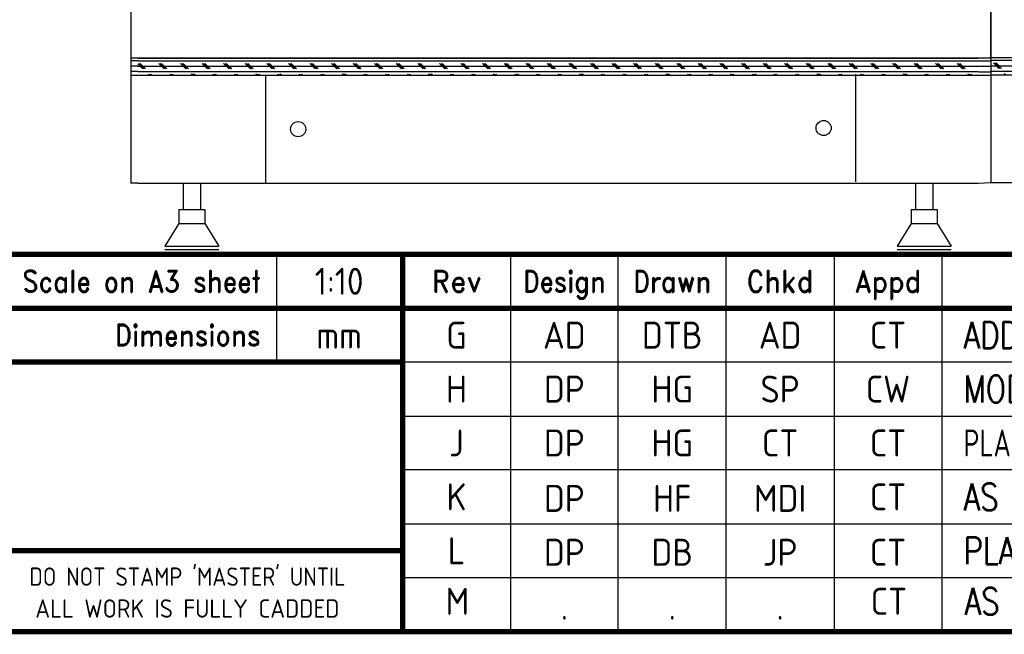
# Model space of a CAD drawing. Extents: x 0 to 4084, y 0 to 2754.
# Tile 2 of 34: x 772 to 1685, y 2 to 573. Entities that reach past the tile are written whole.
import ezdxf
from ezdxf.enums import TextEntityAlignment as Align

# ---------------------------------------------------------------- set-up
doc = ezdxf.new("R2010")
doc.units = 0
doc.header["$LTSCALE"] = 5
doc.header["$MEASUREMENT"] = 0
doc.layers.get('0').update_dxf_attribs({"color": 41, "linetype": 'CONTINUOUS'})
for name, color, linetype in [('00-DRG_FRAME', 12, 'CONTINUOUS'), ('01-DRAW', 7, 'CONTINUOUS'), ('03-DIM', 3, 'CONTINUOUS'), ('OUTLINE', 7, 'CONTINUOUS')]:
    doc.layers.add(name, color=color, linetype=linetype)
doc.styles.add('ISO', font='iso.shx')
doc.styles.add('ROMAND', font='ROMAND')
doc.styles.add('ROMANS', font='romans.shx', dxfattribs={"width": 0.8})

# ---------------------------------------------------------------- blocks, each defined once
blk = doc.blocks.new('A3-REV')
at = {"style": 'ISO'}
for tag, p in [('A', (117.7, 26.75)), ('DES', (127.7, 26.75)), ('DRN', (137.7, 26.75)), ('CHKD', (147.7, 26.75)), ('APPD', (157.7, 26.75)), ('DATE', (258, 26.75))]:
    blk.add_attdef(tag, text='', height=2.5, dxfattribs=at).set_placement(p, align=Align.CENTER)
blk.add_attdef('DESCRIPTION', (164.7, 26.75), '', height=2.5, dxfattribs=at)
blk = doc.blocks.new('A3-CONTRACT')
at = {"style": 'ISO'}
for tag, height, p in [('SCALE', 2.5, (130.45, 31.75)), ('DESIGNED', 2.5, (292, 31.75)), ('DIMS', 2.5, (130.45, 26.75)), ('DRAWN', 2.5, (292, 26.75)), ('CHECKED', 2.5, (292, 21.75)), ('APPD', 2.5, (292, 16.75)), ('DATE', 2.5, (292, 11.75)), ('CONTRACT', 5, (342, 3)), ('CAD-REF', 2.5, (282, 1.75))]:
    blk.add_attdef(tag, text='', height=height, dxfattribs=at).set_placement(p, align=Align.CENTER)
for tag, p in [('TITLE_2', (303.75, 16.75)), ('TITLE_3', (303.5, 11.75))]:
    blk.add_attdef(tag, p, '', height=2.5, dxfattribs=at)
blk = doc.blocks.new('*X27')
at = {"layer": '03-DIM'}
for p, q in [((1672.31, 535), (2870.31, 535)), ((1672.31, 530), (2870.31, 530)), ((1679.81, 527.5), (1674.81, 532.5)), ((1681.06, 527.5), (1676.06, 532.5)), ((1682.31, 527.5), (1677.31, 532.5)), ((1672.31, 525), (2870.31, 525)), ((1685.81, 521.5), (1684.81, 522.5))]:
    blk.add_line(p, q, dxfattribs=at)
blk = doc.blocks.new('*X28')
at = {"layer": '03-DIM'}
for p, q in [((881.54, 534.58), (1660.54, 534.58)), ((886.15, 527.08), (881.54, 531.69)), ((881.54, 529.58), (1660.54, 529.58)), ((887.4, 527.08), (882.4, 532.08)), ((888.65, 527.08), (883.65, 532.08)), ((896.15, 537.08), (896.15, 537.08)), ((897.4, 537.08), (897.4, 537.08)), ((898.65, 537.08), (898.65, 537.08)), ((906.15, 527.08), (901.15, 532.08)), ((907.4, 527.08), (902.4, 532.08)), ((908.65, 527.08), (903.65, 532.08)), ((916.15, 537.08), (916.15, 537.08)), ((917.4, 537.08), (917.4, 537.08)), ((918.65, 537.08), (918.65, 537.08)), ((926.15, 527.08), (921.15, 532.08)), ((927.4, 527.08), (922.4, 532.08)), ((928.65, 527.08), (923.65, 532.08)), ((936.15, 537.08), (936.15, 537.08)), ((937.4, 537.08), (937.4, 537.08)), ((938.65, 537.08), (938.65, 537.08)), ((946.15, 527.08), (941.15, 532.08)), ((947.4, 527.08), (942.4, 532.08)), ((948.65, 527.08), (943.65, 532.08)), ((956.15, 537.08), (956.15, 537.08)), ((957.4, 537.08), (957.4, 537.08)), ((958.65, 537.08), (958.65, 537.08)), ((966.15, 527.08), (961.15, 532.08)), ((967.4, 527.08), (962.4, 532.08)), ((968.65, 527.08), (963.65, 532.08)), ((976.15, 537.08), (976.15, 537.08)), ((977.4, 537.08), (977.4, 537.08)), ((978.65, 537.08), (978.65, 537.08)), ((986.15, 527.08), (981.15, 532.08)), ((987.4, 527.08), (982.4, 532.08)), ((988.65, 527.08), (983.65, 532.08)), ((996.15, 537.08), (996.15, 537.08)), ((997.4, 537.08), (997.4, 537.08)), ((998.65, 537.08), (998.65, 537.08)), ((1006.15, 527.08), (1001.15, 532.08)), ((1007.4, 527.08), (1002.4, 532.08)), ((1008.65, 527.08), (1003.65, 532.08)), ((1016.15, 537.08), (1016.15, 537.08)), ((1017.4, 537.08), (1017.4, 537.08)), ((1018.65, 537.08), (1018.65, 537.08)), ((1026.15, 527.08), (1021.15, 532.08)), ((1027.4, 527.08), (1022.4, 532.08)), ((1028.65, 527.08), (1023.65, 532.08)), ((1036.15, 537.08), (1036.15, 537.08)), ((1037.4, 537.08), (1037.4, 537.08)), ((1038.65, 537.08), (1038.65, 537.08)), ((1046.15, 527.08), (1041.15, 532.08)), ((1047.4, 527.08), (1042.4, 532.08)), ((1048.65, 527.08), (1043.65, 532.08)), ((1056.15, 537.08), (1056.15, 537.08)), ((1057.4, 537.08), (1057.4, 537.08)), ((1058.65, 537.08), (1058.65, 537.08)), ((1066.15, 527.08), (1061.15, 532.08)), ((1067.4, 527.08), (1062.4, 532.08)), ((1068.65, 527.08), (1063.65, 532.08)), ((1076.15, 537.08), (1076.15, 537.08)), ((1077.4, 537.08), (1077.4, 537.08)), ((1078.65, 537.08), (1078.65, 537.08)), ((1086.15, 527.08), (1081.15, 532.08)), ((1087.4, 527.08), (1082.4, 532.08)), ((1088.65, 527.08), (1083.65, 532.08)), ((1096.15, 537.08), (1096.15, 537.08)), ((1097.4, 537.08), (1097.4, 537.08)), ((1098.65, 537.08), (1098.65, 537.08)), ((1106.15, 527.08), (1101.15, 532.08)), ((1107.4, 527.08), (1102.4, 532.08)), ((1108.65, 527.08), (1103.65, 532.08)), ((1116.15, 537.08), (1116.15, 537.08)), ((1117.4, 537.08), (1117.4, 537.08)), ((1118.65, 537.08), (1118.65, 537.08)), ((1126.15, 527.08), (1121.15, 532.08)), ((1127.4, 527.08), (1122.4, 532.08)), ((1128.65, 527.08), (1123.65, 532.08)), ((1136.15, 537.08), (1136.15, 537.08)), ((1137.4, 537.08), (1137.4, 537.08)), ((1138.65, 537.08), (1138.65, 537.08)), ((1146.15, 527.08), (1141.15, 532.08)), ((1147.4, 527.08), (1142.4, 532.08)), ((1148.65, 527.08), (1143.65, 532.08)), ((1156.15, 537.08), (1156.15, 537.08)), ((1157.4, 537.08), (1157.4, 537.08)), ((1158.65, 537.08), (1158.65, 537.08)), ((1166.15, 527.08), (1161.15, 532.08)), ((1167.4, 527.08), (1162.4, 532.08)), ((1168.65, 527.08), (1163.65, 532.08)), ((1176.15, 537.08), (1176.15, 537.08)), ((1177.4, 537.08), (1177.4, 537.08)), ((1178.65, 537.08), (1178.65, 537.08)), ((1186.15, 527.08), (1181.15, 532.08)), ((1187.4, 527.08), (1182.4, 532.08)), ((1188.65, 527.08), (1183.65, 532.08)), ((1196.15, 537.08), (1196.15, 537.08)), ((1197.4, 537.08), (1197.4, 537.08)), ((1198.65, 537.08), (1198.65, 537.08)), ((1206.15, 527.08), (1201.15, 532.08)), ((1207.4, 527.08), (1202.4, 532.08)), ((1208.65, 527.08), (1203.65, 532.08)), ((1216.15, 537.08), (1216.15, 537.08)), ((1217.4, 537.08), (1217.4, 537.08)), ((1218.65, 537.08), (1218.65, 537.08)), ((1226.15, 527.08), (1221.15, 532.08)), ((1227.4, 527.08), (1222.4, 532.08)), ((1228.65, 527.08), (1223.65, 532.08)), ((1236.15, 537.08), (1236.15, 537.08)), ((1237.4, 537.08), (1237.4, 537.08)), ((1238.65, 537.08), (1238.65, 537.08)), ((1246.15, 527.08), (1241.15, 532.08)), ((1247.4, 527.08), (1242.4, 532.08)), ((1248.65, 527.08), (1243.65, 532.08)), ((1256.15, 537.08), (1256.15, 537.08)), ((1257.4, 537.08), (1257.4, 537.08)), ((1258.65, 537.08), (1258.65, 537.08)), ((1266.15, 527.08), (1261.15, 532.08)), ((1267.4, 527.08), (1262.4, 532.08)), ((1268.65, 527.08), (1263.65, 532.08)), ((1276.15, 537.08), (1276.15, 537.08)), ((1277.4, 537.08), (1277.4, 537.08)), ((1278.65, 537.08), (1278.65, 537.08)), ((1286.15, 527.08), (1281.15, 532.08)), ((1287.4, 527.08), (1282.4, 532.08)), ((1288.65, 527.08), (1283.65, 532.08)), ((1296.15, 537.08), (1296.15, 537.08)), ((1297.4, 537.08), (1297.4, 537.08)), ((1298.65, 537.08), (1298.65, 537.08)), ((1306.15, 527.08), (1301.15, 532.08)), ((1307.4, 527.08), (1302.4, 532.08)), ((1308.65, 527.08), (1303.65, 532.08)), ((1316.15, 537.08), (1316.15, 537.08)), ((1317.4, 537.08), (1317.4, 537.08)), ((1318.65, 537.08), (1318.65, 537.08)), ((1326.15, 527.08), (1321.15, 532.08)), ((1327.4, 527.08), (1322.4, 532.08)), ((1328.65, 527.08), (1323.65, 532.08)), ((1336.15, 537.08), (1336.15, 537.08)), ((1337.4, 537.08), (1337.4, 537.08)), ((1338.65, 537.08), (1338.65, 537.08)), ((1346.15, 527.08), (1341.15, 532.08)), ((1347.4, 527.08), (1342.4, 532.08)), ((1348.65, 527.08), (1343.65, 532.08)), ((1356.15, 537.08), (1356.15, 537.08)), ((1357.4, 537.08), (1357.4, 537.08)), ((1358.65, 537.08), (1358.65, 537.08)), ((1366.15, 527.08), (1361.15, 532.08)), ((1367.4, 527.08), (1362.4, 532.08)), ((1368.65, 527.08), (1363.65, 532.08)), ((1376.15, 537.08), (1376.15, 537.08)), ((1377.4, 537.08), (1377.4, 537.08)), ((1378.65, 537.08), (1378.65, 537.08)), ((1386.15, 527.08), (1381.15, 532.08)), ((1387.4, 527.08), (1382.4, 532.08)), ((1388.65, 527.08), (1383.65, 532.08)), ((1396.15, 537.08), (1396.15, 537.08)), ((1397.4, 537.08), (1397.4, 537.08)), ((1398.65, 537.08), (1398.65, 537.08)), ((1406.15, 527.08), (1401.15, 532.08)), ((1407.4, 527.08), (1402.4, 532.08)), ((1408.65, 527.08), (1403.65, 532.08)), ((1416.15, 537.08), (1416.15, 537.08)), ((1417.4, 537.08), (1417.4, 537.08)), ((1418.65, 537.08), (1418.65, 537.08)), ((1426.15, 527.08), (1421.15, 532.08)), ((1427.4, 527.08), (1422.4, 532.08)), ((1428.65, 527.08), (1423.65, 532.08)), ((1436.15, 537.08), (1436.15, 537.08)), ((1437.4, 537.08), (1437.4, 537.08)), ((1438.65, 537.08), (1438.65, 537.08)), ((1446.15, 527.08), (1441.15, 532.08)), ((1447.4, 527.08), (1442.4, 532.08)), ((1448.65, 527.08), (1443.65, 532.08)), ((1456.15, 537.08), (1456.15, 537.08)), ((1457.4, 537.08), (1457.4, 537.08)), ((1458.65, 537.08), (1458.65, 537.08)), ((1466.15, 527.08), (1461.15, 532.08)), ((1467.4, 527.08), (1462.4, 532.08)), ((1468.65, 527.08), (1463.65, 532.08)), ((1476.15, 537.08), (1476.15, 537.08)), ((1477.4, 537.08), (1477.4, 537.08)), ((1478.65, 537.08), (1478.65, 537.08)), ((1486.15, 527.08), (1481.15, 532.08)), ((1487.4, 527.08), (1482.4, 532.08)), ((1488.65, 527.08), (1483.65, 532.08)), ((1496.15, 537.08), (1496.15, 537.08)), ((1497.4, 537.08), (1497.4, 537.08)), ((1498.65, 537.08), (1498.65, 537.08)), ((1506.15, 527.08), (1501.15, 532.08)), ((1507.4, 527.08), (1502.4, 532.08)), ((1508.65, 527.08), (1503.65, 532.08)), ((1516.15, 537.08), (1516.15, 537.08)), ((1517.4, 537.08), (1517.4, 537.08)), ((1518.65, 537.08), (1518.65, 537.08)), ((1526.15, 527.08), (1521.15, 532.08)), ((1527.4, 527.08), (1522.4, 532.08)), ((1528.65, 527.08), (1523.65, 532.08)), ((1536.15, 537.08), (1536.15, 537.08)), ((1537.4, 537.08), (1537.4, 537.08)), ((1538.65, 537.08), (1538.65, 537.08)), ((1546.15, 527.08), (1541.15, 532.08)), ((1547.4, 527.08), (1542.4, 532.08)), ((1548.65, 527.08), (1543.65, 532.08)), ((1556.15, 537.08), (1556.15, 537.08)), ((1557.4, 537.08), (1557.4, 537.08)), ((1558.65, 537.08), (1558.65, 537.08)), ((1566.15, 527.08), (1561.15, 532.08)), ((1567.4, 527.08), (1562.4, 532.08)), ((1568.65, 527.08), (1563.65, 532.08)), ((1576.15, 537.08), (1576.15, 537.08)), ((1577.4, 537.08), (1577.4, 537.08)), ((1578.65, 537.08), (1578.65, 537.08)), ((1586.15, 527.08), (1581.15, 532.08)), ((1587.4, 527.08), (1582.4, 532.08)), ((1588.65, 527.08), (1583.65, 532.08)), ((1596.15, 537.08), (1596.15, 537.08)), ((1597.4, 537.08), (1597.4, 537.08)), ((1598.65, 537.08), (1598.65, 537.08)), ((1606.15, 527.08), (1601.15, 532.08)), ((1607.4, 527.08), (1602.4, 532.08)), ((1608.65, 527.08), (1603.65, 532.08)), ((1616.15, 537.08), (1616.15, 537.08)), ((1617.4, 537.08), (1617.4, 537.08)), ((1618.65, 537.08), (1618.65, 537.08)), ((1626.15, 527.08), (1621.15, 532.08)), ((1627.4, 527.08), (1622.4, 532.08)), ((1628.65, 527.08), (1623.65, 532.08)), ((1636.15, 537.08), (1636.15, 537.08)), ((1637.4, 537.08), (1637.4, 537.08)), ((1638.65, 537.08), (1638.65, 537.08)), ((1646.15, 527.08), (1641.15, 532.08)), ((1647.4, 527.08), (1642.4, 532.08)), ((1648.65, 527.08), (1643.65, 532.08)), ((1656.15, 537.08), (1656.15, 537.08)), ((1657.4, 537.08), (1657.4, 537.08)), ((1658.65, 537.08), (1658.65, 537.08)), ((881.54, 524.58), (1660.54, 524.58)), ((892.15, 521.08), (891.15, 522.08)), ((893.4, 521.08), (892.4, 522.08)), ((894.65, 521.08), (893.65, 522.08)), ((912.15, 521.08), (911.15, 522.08)), ((913.4, 521.08), (912.4, 522.08)), ((914.65, 521.08), (913.65, 522.08)), ((932.15, 521.08), (931.15, 522.08)), ((933.4, 521.08), (932.4, 522.08)), ((934.65, 521.08), (933.65, 522.08)), ((952.15, 521.08), (951.15, 522.08)), ((953.4, 521.08), (952.4, 522.08)), ((954.65, 521.08), (953.65, 522.08)), ((972.15, 521.08), (971.15, 522.08)), ((973.4, 521.08), (972.4, 522.08)), ((974.65, 521.08), (973.65, 522.08)), ((992.15, 521.08), (991.15, 522.08)), ((993.4, 521.08), (992.4, 522.08)), ((994.65, 521.08), (993.65, 522.08)), ((1012.15, 521.08), (1011.15, 522.08)), ((1013.4, 521.08), (1012.4, 522.08)), ((1014.65, 521.08), (1013.65, 522.08)), ((1032.15, 521.08), (1031.15, 522.08)), ((1033.4, 521.08), (1032.4, 522.08)), ((1034.65, 521.08), (1033.65, 522.08)), ((1052.15, 521.08), (1051.15, 522.08)), ((1053.4, 521.08), (1052.4, 522.08)), ((1054.65, 521.08), (1053.65, 522.08)), ((1072.15, 521.08), (1071.15, 522.08)), ((1073.4, 521.08), (1072.4, 522.08)), ((1074.65, 521.08), (1073.65, 522.08)), ((1092.15, 521.08), (1091.15, 522.08)), ((1093.4, 521.08), (1092.4, 522.08)), ((1094.65, 521.08), (1093.65, 522.08)), ((1112.15, 521.08), (1111.15, 522.08)), ((1113.4, 521.08), (1112.4, 522.08)), ((1114.65, 521.08), (1113.65, 522.08)), ((1132.15, 521.08), (1131.15, 522.08)), ((1133.4, 521.08), (1132.4, 522.08)), ((1134.65, 521.08), (1133.65, 522.08)), ((1152.15, 521.08), (1151.15, 522.08)), ((1153.4, 521.08), (1152.4, 522.08)), ((1154.65, 521.08), (1153.65, 522.08)), ((1172.15, 521.08), (1171.15, 522.08)), ((1173.4, 521.08), (1172.4, 522.08)), ((1174.65, 521.08), (1173.65, 522.08)), ((1192.15, 521.08), (1191.15, 522.08)), ((1193.4, 521.08), (1192.4, 522.08)), ((1194.65, 521.08), (1193.65, 522.08)), ((1212.15, 521.08), (1211.15, 522.08)), ((1213.4, 521.08), (1212.4, 522.08)), ((1214.65, 521.08), (1213.65, 522.08)), ((1232.15, 521.08), (1231.15, 522.08)), ((1233.4, 521.08), (1232.4, 522.08)), ((1234.65, 521.08), (1233.65, 522.08)), ((1252.15, 521.08), (1251.15, 522.08)), ((1253.4, 521.08), (1252.4, 522.08)), ((1254.65, 521.08), (1253.65, 522.08)), ((1272.15, 521.08), (1271.15, 522.08)), ((1273.4, 521.08), (1272.4, 522.08)), ((1274.65, 521.08), (1273.65, 522.08)), ((1292.15, 521.08), (1291.15, 522.08)), ((1293.4, 521.08), (1292.4, 522.08)), ((1294.65, 521.08), (1293.65, 522.08)), ((1312.15, 521.08), (1311.15, 522.08)), ((1313.4, 521.08), (1312.4, 522.08)), ((1314.65, 521.08), (1313.65, 522.08)), ((1332.15, 521.08), (1331.15, 522.08)), ((1333.4, 521.08), (1332.4, 522.08)), ((1334.65, 521.08), (1333.65, 522.08)), ((1352.15, 521.08), (1351.15, 522.08)), ((1353.4, 521.08), (1352.4, 522.08)), ((1354.65, 521.08), (1353.65, 522.08)), ((1372.15, 521.08), (1371.15, 522.08)), ((1373.4, 521.08), (1372.4, 522.08)), ((1374.65, 521.08), (1373.65, 522.08)), ((1392.15, 521.08), (1391.15, 522.08)), ((1393.4, 521.08), (1392.4, 522.08)), ((1394.65, 521.08), (1393.65, 522.08)), ((1412.15, 521.08), (1411.15, 522.08)), ((1413.4, 521.08), (1412.4, 522.08)), ((1414.65, 521.08), (1413.65, 522.08)), ((1432.15, 521.08), (1431.15, 522.08)), ((1433.4, 521.08), (1432.4, 522.08)), ((1434.65, 521.08), (1433.65, 522.08)), ((1452.15, 521.08), (1451.15, 522.08)), ((1453.4, 521.08), (1452.4, 522.08)), ((1454.65, 521.08), (1453.65, 522.08)), ((1472.15, 521.08), (1471.15, 522.08)), ((1473.4, 521.08), (1472.4, 522.08)), ((1474.65, 521.08), (1473.65, 522.08)), ((1492.15, 521.08), (1491.15, 522.08)), ((1493.4, 521.08), (1492.4, 522.08)), ((1494.65, 521.08), (1493.65, 522.08)), ((1512.15, 521.08), (1511.15, 522.08)), ((1513.4, 521.08), (1512.4, 522.08)), ((1514.65, 521.08), (1513.65, 522.08)), ((1532.15, 521.08), (1531.15, 522.08)), ((1533.4, 521.08), (1532.4, 522.08)), ((1534.65, 521.08), (1533.65, 522.08)), ((1552.15, 521.08), (1551.15, 522.08)), ((1553.4, 521.08), (1552.4, 522.08)), ((1554.65, 521.08), (1553.65, 522.08)), ((1572.15, 521.08), (1571.15, 522.08)), ((1573.4, 521.08), (1572.4, 522.08)), ((1574.65, 521.08), (1573.65, 522.08)), ((1592.15, 521.08), (1591.15, 522.08)), ((1593.4, 521.08), (1592.4, 522.08)), ((1594.65, 521.08), (1593.65, 522.08)), ((1612.15, 521.08), (1611.15, 522.08)), ((1613.4, 521.08), (1612.4, 522.08)), ((1614.65, 521.08), (1613.65, 522.08)), ((1632.15, 521.08), (1631.15, 522.08)), ((1633.4, 521.08), (1632.4, 522.08)), ((1634.65, 521.08), (1633.65, 522.08)), ((1652.15, 521.08), (1651.15, 522.08)), ((1653.4, 521.08), (1652.4, 522.08)), ((1654.65, 521.08), (1653.65, 522.08))]:
    blk.add_line(p, q, dxfattribs=at)

msp = doc.modelspace()

# ---------------------------------------------------------------- linework, layer by layer
at = {"layer": '00-DRG_FRAME'}
for p, q in [((1010.12, 355), (1010.12, 255)), ((1227, 355), (1227, 5)), ((1327, 5), (1327, 355)), ((1427, 5), (1427, 355)), ((1527, 355), (1527, 5)), ((1627, 355), (1627, 5)), ((3020, 255), (1127, 255)), ((1127, 205), (3020, 205)), ((3020, 155), (1127, 155)), ((1127, 105), (2650, 105)), ((3020, 55), (1127, 55))]:
    msp.add_line(p, q, dxfattribs=at)
at = {"layer": '00-DRG_FRAME', "const_width": 5}
msp.add_lwpolyline([(145, 5), (4045, 5), (4045, 2715), (145, 2715)], close=True, dxfattribs=at)
for points in [[(4045, 355), (145, 355)], [(1127, 5), (1127, 355)], [(2650, 305), (725, 305)], [(1127, 255), (725, 255)], [(1127, 80), (725, 80)]]:
    msp.add_lwpolyline(points, dxfattribs=at)
at = {"layer": '01-DRAW'}
for p, q in [((875.22, 2540.58), (875.22, 421.08)), ((1672.31, 2541.69), (1672.31, 438.19)), ((1672.31, 2541), (1672.31, 421.5)), ((875.22, 537.43), (875.22, 421.08)), ((881.54, 537.08), (1660.54, 537.08)), ((1672.31, 537.5), (2870.31, 537.5)), ((875.22, 521.08), (1672.31, 521.08)), ((1000.22, 421.08), (1000.22, 521.08)), ((1547.31, 422.19), (1547.31, 522.19)), ((1672.31, 521.5), (2870.31, 521.5)), ((881.54, 421.08), (875.22, 421.08)), ((881.54, 421.08), (1660.54, 421.08)), ((923.65, 421.08), (923.65, 396.58)), ((939.65, 421.08), (939.65, 396.58)), ((1602.54, 421.08), (1602.54, 396.58)), ((1618.54, 421.08), (1618.54, 396.58)), ((1660.54, 421.08), (1672.31, 421.5)), ((1672.31, 421.5), (2870.31, 421.5)), ((919.65, 396.58), (943.65, 396.58)), ((919.65, 396.58), (919.65, 383.58)), ((943.65, 396.58), (943.65, 383.58)), ((1598.54, 396.58), (1598.54, 383.58)), ((1598.54, 396.58), (1622.54, 396.58)), ((1622.54, 396.58), (1622.54, 383.58)), ((919.65, 383.58), (906.65, 362.58)), ((919.65, 383.58), (943.65, 383.58)), ((943.65, 383.58), (956.65, 362.58)), ((1598.54, 383.58), (1585.54, 362.58)), ((1598.54, 383.58), (1622.54, 383.58)), ((1622.54, 383.58), (1635.54, 362.58)), ((906.65, 362.58), (956.65, 362.58)), ((906.65, 359.58), (956.65, 359.58)), ((1585.54, 362.58), (1635.54, 362.58)), ((1585.54, 359.58), (1635.54, 359.58))]:
    msp.add_line(p, q, dxfattribs=at)
at = {"layer": '01-DRAW', "color": 3}
for p, q in [((881.78, 534.59), (875.22, 534.59)), ((881.88, 529.48), (875.22, 529.48)), ((1660.29, 534.58), (1672.31, 534.58)), ((1660.29, 529.56), (1672.31, 529.56)), ((881.97, 524.55), (875.22, 524.55)), ((1660.75, 524.45), (1672.31, 524.45))]:
    msp.add_line(p, q, dxfattribs=at)
at = {"layer": '01-DRAW'}
for centre in [(1030.22, 471.08), (1517.31, 472.19)]:
    msp.add_circle(centre, 7, dxfattribs=at)
at = {"layer": 'OUTLINE'}
msp.add_lwpolyline([(1672.22, 2491.43), (1672.22, 2542.43), (875.22, 2542.43), (875.22, 537.43), (1672.22, 537.43), (1672.22, 589.43)], dxfattribs=at)

# ---------------------------------------------------------------- block references
ref = msp.add_blockref('A3-CONTRACT', (0, 0), dxfattribs=dict(xscale=9.999999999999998, yscale=9.999999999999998, zscale=9.999999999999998))
ref.add_attrib('SCALE', '1:10', dxfattribs={"height": 25, "style": 'ISO'}).set_placement((1068.25, 317.5), align=Align.CENTER)
ref.add_attrib('DIMS', 'mm', dxfattribs={"height": 25, "style": 'ISO'}).set_placement((1068.25, 267.5), align=Align.CENTER)
ref = msp.add_blockref('A3-REV', (0, 0), dxfattribs=dict(xscale=10, yscale=10, zscale=10))
ref.add_attrib('A', 'G', dxfattribs={"height": 25, "style": 'ISO'}).set_placement((1177, 267.5), align=Align.CENTER)
ref.add_attrib('DES', 'AD', dxfattribs={"height": 25, "style": 'ISO'}).set_placement((1277, 267.5), align=Align.CENTER)
ref.add_attrib('DRN', 'DTB', dxfattribs={"height": 25, "style": 'ISO'}).set_placement((1377, 267.5), align=Align.CENTER)
ref.add_attrib('CHKD', 'AD', dxfattribs={"height": 25, "style": 'ISO'}).set_placement((1477, 267.5), align=Align.CENTER)
ref.add_attrib('APPD', 'CT', dxfattribs={"height": 25, "style": 'ISO'}).set_placement((1577, 267.5), align=Align.CENTER)
ref.add_attrib('DESCRIPTION', 'ADDITIONAL AND REPLACEMENT HARDWARE', (1647, 267.5), dxfattribs={"height": 25, "style": 'ROMANS', "width": 0.8})
ref = msp.add_blockref('A3-REV', (0, -50), dxfattribs=dict(xscale=10, yscale=10, zscale=10))
ref.add_attrib('A', 'H', dxfattribs={"height": 25, "style": 'ISO'}).set_placement((1177, 217.5), align=Align.CENTER)
ref.add_attrib('DES', 'DP', dxfattribs={"height": 25, "style": 'ISO'}).set_placement((1277, 217.5), align=Align.CENTER)
ref.add_attrib('DRN', 'HG', dxfattribs={"height": 25, "style": 'ISO'}).set_placement((1377, 217.5), align=Align.CENTER)
ref.add_attrib('CHKD', 'SP', dxfattribs={"height": 25, "style": 'ISO'}).set_placement((1477, 217.5), align=Align.CENTER)
ref.add_attrib('APPD', 'CW', dxfattribs={"height": 25, "style": 'ISO'}).set_placement((1577, 217.5), align=Align.CENTER)
ref.add_attrib('DESCRIPTION', 'MODS TO 3 PLANT ESD SYSTEM AS PER C10265033V', (1647, 217.5), dxfattribs={"height": 25, "style": 'ROMANS', "width": 0.8})
ref = msp.add_blockref('A3-REV', (0, -100), dxfattribs=dict(xscale=10, yscale=10, zscale=10))
ref.add_attrib('A', 'J', dxfattribs={"height": 25, "style": 'ISO'}).set_placement((1177, 167.5), align=Align.CENTER)
ref.add_attrib('DES', 'DP', dxfattribs={"height": 25, "style": 'ISO'}).set_placement((1277, 167.5), align=Align.CENTER)
ref.add_attrib('DRN', 'HG', dxfattribs={"height": 25, "style": 'ISO'}).set_placement((1377, 167.5), align=Align.CENTER)
ref.add_attrib('CHKD', 'CT', dxfattribs={"height": 25, "style": 'ISO'}).set_placement((1477, 167.5), align=Align.CENTER)
ref.add_attrib('APPD', 'CT', dxfattribs={"height": 25, "style": 'ISO'}).set_placement((1577, 167.5), align=Align.CENTER)
ref.add_attrib('DESCRIPTION', 'PLANT 3/7 RACK & PSU UPGRADE AS PER C10265035V', (1647, 167.5), dxfattribs={"height": 25, "style": 'ISO', "width": 0.8})
ref = msp.add_blockref('A3-REV', (0, -150), dxfattribs=dict(xscale=10, yscale=10, zscale=10))
ref.add_attrib('A', 'K', dxfattribs={"height": 25, "style": 'ISO'}).set_placement((1177, 117.5), align=Align.CENTER)
ref.add_attrib('APPD', 'CT', dxfattribs={"height": 25, "style": 'ISO'}).set_placement((1577, 117.5), align=Align.CENTER)
ref.add_attrib('DESCRIPTION', 'AS BUILT AS PER C10265035V', (1647, 117.5), dxfattribs={"height": 25, "style": 'ROMANS', "width": 0.8})
ref = msp.add_blockref('A3-REV', (0, -200), dxfattribs=dict(xscale=10, yscale=10, zscale=10))
ref.add_attrib('A', 'L', dxfattribs={"height": 25, "style": 'ISO'}).set_placement((1177, 67.5), align=Align.CENTER)
ref.add_attrib('DESCRIPTION', 'PLANT 3 ESD CABINET MODS C10265039V', (1647, 67.5), dxfattribs={"height": 25, "style": 'ROMANS', "width": 0.8})
ref = msp.add_blockref('A3-REV', (0.85, -246.86), dxfattribs=dict(xscale=10, yscale=10, zscale=10))
ref.add_attrib('A', 'M', dxfattribs={"height": 25, "style": 'ISO'}).set_placement((1177.85, 20.64), align=Align.CENTER)
ref.add_attrib('APPD', 'CT', dxfattribs={"height": 25, "style": 'ISO'}).set_placement((1577.85, 20.64), align=Align.CENTER)
ref.add_attrib('DESCRIPTION', 'AS BUILT C10265039V ', (1647.85, 20.64), dxfattribs={"height": 25, "style": 'ROMANS', "width": 0.8})
at = {"layer": '03-DIM'}
for name in ['*X28', '*X27']:
    msp.add_blockref(name, (0, 0), dxfattribs=at)

# ---------------------------------------------------------------- texts
at = {"style": 'ISO'}
for tag, p in [('DP', (1277, 116.11)), ('HF', (1377, 116.11)), ('MDI', (1477, 116.11)), ('CT', (1577, 66.11)), ('DP', (1277, 66.11)), ('DB', (1377, 66.11)), ('JP', (1477, 66.11)), ('.', (1277, 16.11)), ('.', (1377, 16.11)), ('.', (1477, 16.11))]:
    msp.add_attdef(tag, text='', height=25, dxfattribs=at).set_placement(p, align=Align.CENTER)
at = {"layer": '00-DRG_FRAME', "color": 4, "style": 'ROMAND', "width": 0.87}
for s, p in [('Scale on A3 sheet', (995.39, 319.96)), ('Dimensions', (995.39, 270.07))]:
    msp.add_text(s, height=20, dxfattribs=at).set_placement(p, align=Align.RIGHT)
at = {"layer": '00-DRG_FRAME', "color": 4, "style": 'ROMAND'}
msp.add_text('Rev', height=20, dxfattribs=at).set_placement((1177, 320), align=Align.CENTER)
for s, width, p in [('Design', 0.85, (1277, 320)), ('Drawn', 0.85, (1377, 320)), ('Chkd', 0.9, (1477, 320)), ('Appd', 0.9, (1577, 320))]:
    msp.add_text(s, height=20, dxfattribs=dict(at, width=width)).set_placement(p, align=Align.CENTER)
at = {"layer": '00-DRG_FRAME', "color": 3, "style": 'ISO', "width": 0.95}
msp.add_text("DO NOT STAMP 'MASTER' UNTIL", height=17, dxfattribs=at).set_placement((927.55, 57.69), align=Align.MIDDLE)
at = {"layer": '00-DRG_FRAME', "color": 3, "style": 'ISO'}
msp.add_text('ALL WORK IS FULLY CADDED', height=17, dxfattribs=at).set_placement((927.55, 26.44), align=Align.MIDDLE_CENTER)

doc.saveas('drawing.dxf')
